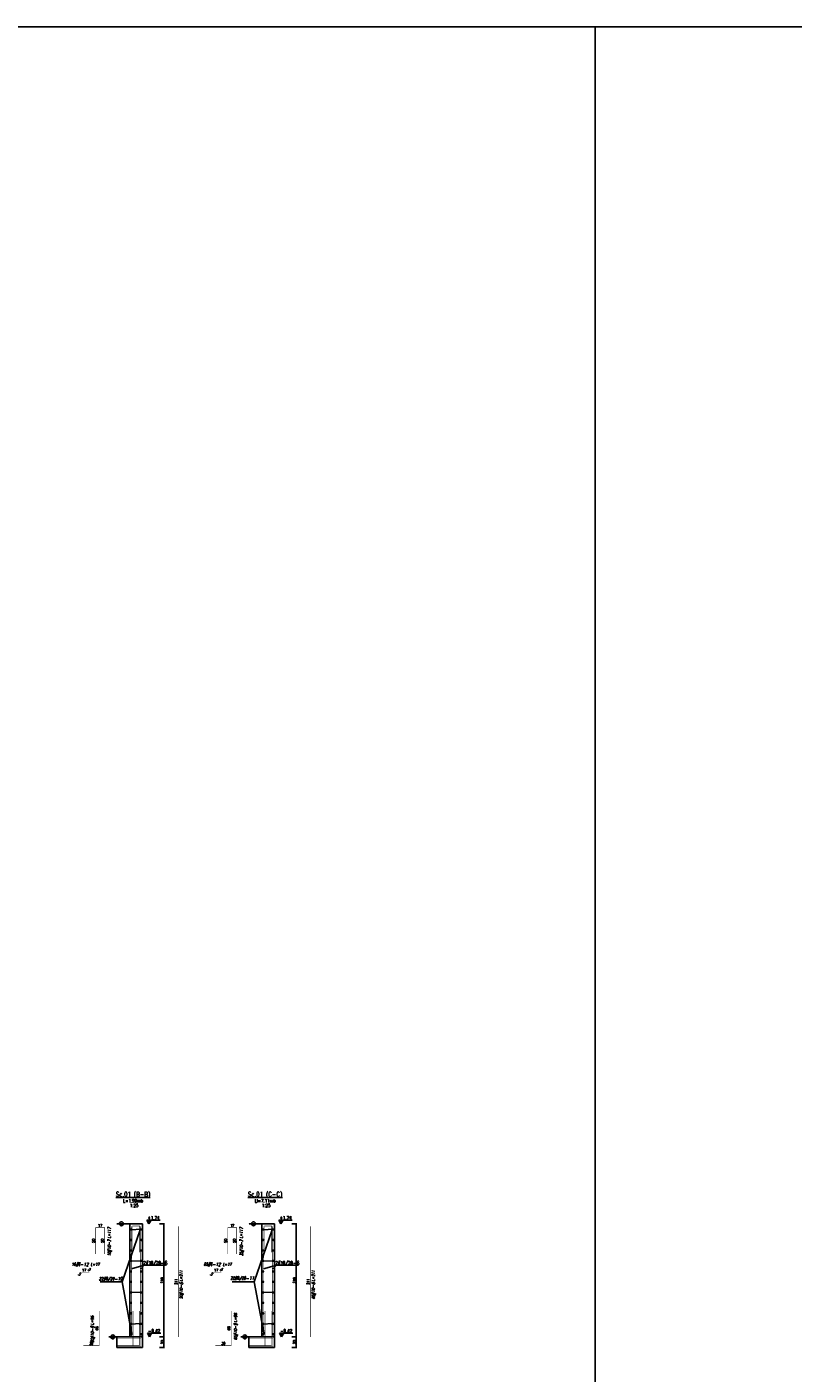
# Model space of a CAD drawing. Header units: millimetres. Extents: x 136919 to 160325, y -19528 to -8134.
# Tile 18 of 22: x 155920 to 157382, y -10703 to -8134. Entities that reach past the tile are written whole.
import ezdxf
from ezdxf.enums import TextEntityAlignment as Align

# ---------------------------------------------------------------- set-up
doc = ezdxf.new("R2010")
doc.units = ezdxf.units.MM
doc.header["$LTSCALE"] = 0.1
doc.linetypes.add('HIDDEN', pattern=[9.525, 6.35, -3.175])
for name, color, linetype in [('tkd_eska', 7, 'Continuous'), ('tkd_koty', 1, 'Continuous'), ('tkd_obrys', 3, 'Continuous'), ('tkd_opis_sztuki', 7, 'Continuous'), ('tkd_opisy_zbr', 7, 'Continuous'), ('tkd_opisy_zbr_wykaz', 7, 'Continuous'), ('tkd_pomoce', 7, 'Continuous'), ('tkd_przerwy_robocze', 60, 'Continuous'), ('tkd_przerywane', 8, 'HIDDEN'), ('tkd_wym', 1, 'Continuous'), ('tkd_zbr', 3, 'Continuous'), ('tkd_zbrojenie', 6, 'Continuous'), ('tkd_żelbet0', 4, 'Continuous')]:
    doc.layers.add(name, color=color, linetype=linetype)
doc.styles.add('TKD_1TXT', font='simplex.shx', dxfattribs={"width": 0.75, "height": 0.25})
doc.styles.add('TKD_2TXT', font='romand.shx', dxfattribs={"width": 0.75, "height": 0.25})
doc.styles.add('tkd_txt0', font='simplex.shx', dxfattribs={"width": 0.75})
doc.styles.add('tkd_zbr1', font='simplex.shx', dxfattribs={"width": 0.75})
doc.styles.add('TXT25', font='simplex.shx', dxfattribs={"width": 0.8})
doc.dimstyles.new('tkd_1-25cm[cm]', dxfattribs={"dimtxt": 5, "dimasz": 1.25, "dimexe": 0, "dimexo": 5, "dimgap": 0.75, "dimtad": 1, "dimdec": 0, "dimdsep": 46, "dimtxsty": 'tkd_txt0', "dimblk": 'tkd_dim_arrow', "dimcen": 0.09, "dimclrd": 1, "dimclrt": 7, "dimadec": 0, "dimazin": 0, "dimtfac": 1, "dimtdec": 0, "dimtix": 1, "dimtmove": 1, "dimatfit": 3, "dimfxl": 12, "dimfxlon": 1, "dimtvp": 0.02, "dimtolj": 1, "dimtzin": 0, "dimarcsym": 0})
doc.dimstyles.new('tkd_segmenty 1_25cm', dxfattribs={"dimtxt": 5, "dimasz": 40, "dimexe": 0, "dimexo": 0, "dimgap": 1.75, "dimtad": 1, "dimdec": 0, "dimtxsty": 'tkd_zbr1', "dimblk": 'NONE', "dimcen": 2.5, "dimse1": 1, "dimse2": 1, "dimsd1": 1, "dimsd2": 1, "dimclrt": 7, "dimadec": 0, "dimazin": 0, "dimtfac": 1, "dimtdec": 1, "dimtix": 1, "dimtmove": 2, "dimatfit": 3, "dimfxl": 1, "dimtvp": 0.02, "dimarcsym": 0})

# ---------------------------------------------------------------- blocks, each defined once
blk = doc.blocks.new('tkd_dim_arrow')
for p, q in [((-1, 0), (1, 0)), ((0, -1), (0, 1))]:
    blk.add_line(p, q)
at = {"const_width": 0.2}
blk.add_lwpolyline([(-0.9, -0.9), (0.9, 0.9)], dxfattribs=at)
blk = doc.blocks.new('*D2679')
at = {"layer": 'DEFPOINTS', "color": 0, "transparency": 16777216}
for p in [(156167.9, -10418), (156167.9, -10634), (156181.2, -10634)]:
    blk.add_point(p, dxfattribs=at)
at = {"layer": 'tkd_wym', "color": 0, "lineweight": -2, "transparency": 16777216}
for p, q in [((156172.9, -10418), (156181.2, -10418)), ((156172.9, -10634), (156181.2, -10634))]:
    blk.add_line(p, q, dxfattribs=at)
at = {"layer": 'tkd_wym', "color": 1, "lineweight": -2, "transparency": 16777216}
blk.add_line((156181.2, -10419.2), (156181.2, -10632.7), dxfattribs=at)
at = {"layer": 'tkd_wym', "color": 1, "lineweight": -2, "transparency": 16777216, "xscale": 1.25, "yscale": 1.25, "zscale": 1.25}
for p, rotation in [((156181.2, -10418), 90), ((156181.2, -10634), 270)]:
    blk.add_blockref('tkd_dim_arrow', p, dxfattribs=dict(at, rotation=rotation))
at = {"layer": 'tkd_wym', "color": 7, "transparency": 16777216, "insert": (156178, -10526), "char_height": 5, "attachment_point": 5, "rotation": 90, "style": 'tkd_txt0'}
blk.add_mtext('\\A1;216', dxfattribs=at)
blk = doc.blocks.new('*D2680')
at = {"layer": 'DEFPOINTS', "color": 0, "transparency": 16777216}
for p in [(156167.9, -10634), (156167.9, -10654), (156181.2, -10654)]:
    blk.add_point(p, dxfattribs=at)
at = {"layer": 'tkd_wym', "color": 0, "lineweight": -2, "transparency": 16777216}
for p, q in [((156172.9, -10634), (156181.2, -10634)), ((156172.9, -10654), (156181.2, -10654))]:
    blk.add_line(p, q, dxfattribs=at)
at = {"layer": 'tkd_wym', "color": 1, "lineweight": -2, "transparency": 16777216}
blk.add_line((156181.2, -10635.2), (156181.2, -10652.7), dxfattribs=at)
at = {"layer": 'tkd_wym', "color": 1, "lineweight": -2, "transparency": 16777216, "xscale": 1.25, "yscale": 1.25, "zscale": 1.25}
for p, rotation in [((156181.2, -10634), 90), ((156181.2, -10654), 270)]:
    blk.add_blockref('tkd_dim_arrow', p, dxfattribs=dict(at, rotation=rotation))
at = {"layer": 'tkd_wym', "color": 7, "transparency": 16777216, "insert": (156178, -10644), "char_height": 5, "attachment_point": 5, "rotation": 90, "style": 'tkd_txt0'}
blk.add_mtext('\\A1;20', dxfattribs=at)
blk = doc.blocks.new('tkd_kota1')
blk.add_hatch(color=256).paths.add_polyline_path([(0, 0), (0.16, 0.28), (-0.16, 0.28)])
for p, q in [((0.85, 0.28), (-0.16, 0.28)), ((0, 0), (-0.16, 0.28)), ((0.16, 0.28), (0, 0))]:
    blk.add_line(p, q)
at = {"color": 7, "style": 'TXT25', "width": 0.8}
blk.add_attdef('%%P10.00', text='', height=0.25, dxfattribs=at).set_placement((0.35, 0.46), align=Align.MIDDLE_CENTER)
blk = doc.blocks.new('*D2681')
at = {"layer": 'DEFPOINTS', "color": 0, "transparency": 16777216}
for p in [(156208.6, -10423), (156208.6, -10634), (156208.6, -10634)]:
    blk.add_point(p, dxfattribs=at)
at = {"layer": 'tkd_opisy_zbr', "color": 7, "transparency": 16777216, "insert": (156204.4, -10528.5), "char_height": 5, "attachment_point": 5, "rotation": 90, "style": 'tkd_zbr1'}
blk.add_mtext('211', dxfattribs=at)
blk = doc.blocks.new('_None')
blk = doc.blocks.new('tkd_zbr_wykaz')
at = {"style": 'TKD_1TXT', "oblique": 12, "width": 0.75}
blk.add_attdef('OPIS', text='', height=0.22, dxfattribs=at).set_placement((-0.49, 0.02), align=Align.RIGHT)
at = {"style": 'TKD_1TXT', "oblique": 12, "width": 0.75, "flags": 1}
for tag in ['KOMENTARZ', 'SREDNICA', 'STAL', 'SZT', 'TYP', 'G', 'H', 'A', 'C', 'D', 'B', 'K', 'E', 'F', 'I']:
    blk.add_attdef(tag, text='', height=0.22, dxfattribs=at).set_placement((0.47, 0.02), align=Align.RIGHT)
at = {"color": 3, "style": 'TKD_2TXT', "oblique": 12, "width": 0.75}
blk.add_attdef('NR', (-0.5, -0.01), '', height=0.26, dxfattribs=at)
at = {"style": 'TKD_1TXT', "oblique": 12, "width": 0.75}
blk.add_attdef('UWAGI', (0.03, 0.02), '', height=0.22, dxfattribs=at)
blk = doc.blocks.new('tkd_opis_zbr1')
at = {"style": 'TKD_1TXT', "width": 0.75}
blk.add_attdef('2#12', text='', height=0.25, dxfattribs=at).set_placement((-0.01, 0.05), align=Align.RIGHT)
at = {"color": 2, "style": 'TKD_2TXT', "width": 0.75}
blk.add_attdef('-012', (-0.02, 0.02), '', height=0.3, dxfattribs=at)
at = {"style": 'TKD_1TXT', "width": 0.75}
blk.add_attdef('UWAGI', text='', height=0.25, dxfattribs=at).set_placement((0.06, -0.3), align=Align.CENTER)
blk = doc.blocks.new('*D2682')
at = {"layer": 'DEFPOINTS', "color": 0, "transparency": 16777216}
for p in [(156050.9, -10425.6), (156050.9, -10425.6), (156050.9, -10475.6)]:
    blk.add_point(p, dxfattribs=at)
at = {"layer": 'tkd_opisy_zbr', "color": 7, "transparency": 16777216, "insert": (156046.7, -10450.6), "char_height": 5, "attachment_point": 5, "rotation": 90, "style": 'tkd_zbr1'}
blk.add_mtext('50', dxfattribs=at)
blk = doc.blocks.new('*D2683')
at = {"layer": 'DEFPOINTS', "color": 0, "transparency": 16777216}
for p in [(156050.9, -10425.6), (156067.9, -10425.6), (156067.9, -10425.6)]:
    blk.add_point(p, dxfattribs=at)
at = {"layer": 'tkd_opisy_zbr', "color": 7, "transparency": 16777216, "insert": (156059.4, -10421.3), "char_height": 5, "attachment_point": 5, "style": 'tkd_zbr1'}
blk.add_mtext('17', dxfattribs=at)
blk = doc.blocks.new('*D2684')
at = {"layer": 'DEFPOINTS', "color": 0, "transparency": 16777216}
for p in [(156067.9, -10425.6), (156067.9, -10475.6), (156067.9, -10475.6)]:
    blk.add_point(p, dxfattribs=at)
at = {"layer": 'tkd_opisy_zbr', "color": 7, "transparency": 16777216, "insert": (156063.7, -10450.6), "char_height": 5, "attachment_point": 5, "rotation": 90, "style": 'tkd_zbr1'}
blk.add_mtext('50', dxfattribs=at)
blk = doc.blocks.new('*D2687')
at = {"layer": 'DEFPOINTS', "color": 0, "transparency": 16777216}
for p in [(156021.2, -10510.2), (156021.2, -10510.2), (156024.7, -10513.7)]:
    blk.add_point(p, dxfattribs=at)
at = {"layer": 'tkd_opisy_zbr', "color": 7, "transparency": 16777216, "insert": (156020.3, -10514.4), "char_height": 5, "attachment_point": 5, "rotation": 315, "style": 'tkd_zbr1'}
blk.add_mtext('5', dxfattribs=at)
blk = doc.blocks.new('*D2688')
at = {"layer": 'DEFPOINTS', "color": 0, "transparency": 16777216}
for p in [(156021.2, -10510.2), (156038.2, -10510.2), (156038.2, -10510.2)]:
    blk.add_point(p, dxfattribs=at)
at = {"layer": 'tkd_opisy_zbr', "color": 7, "transparency": 16777216, "insert": (156028.7, -10506.6), "char_height": 5, "attachment_point": 5, "style": 'tkd_zbr1'}
blk.add_mtext('17', dxfattribs=at)
blk = doc.blocks.new('*D2689')
at = {"layer": 'DEFPOINTS', "color": 0, "transparency": 16777216}
for p in [(156034.6, -10506.7), (156034.6, -10506.7), (156038.2, -10510.2)]:
    blk.add_point(p, dxfattribs=at)
at = {"layer": 'tkd_opisy_zbr', "color": 7, "transparency": 16777216, "insert": (156039.4, -10505.4), "char_height": 5, "attachment_point": 5, "rotation": 315, "style": 'tkd_zbr1'}
blk.add_mtext('5', dxfattribs=at)
blk = doc.blocks.new('tkd_przerwa_robocza')
blk.add_hatch(color=256).paths.add_polyline_path([(0.15, 0), (-0.15, 0, 1)])
blk.add_line((-0.3, 0), (0.3, 0))
blk.add_circle((0, 0), 0.15)
blk = doc.blocks.new('*D2691')
at = {"layer": 'DEFPOINTS', "color": 0, "transparency": 16777216}
for p in [(156027.4, -10650.6), (156057.4, -10650.6), (156057.4, -10650.6)]:
    blk.add_point(p, dxfattribs=at)
at = {"layer": 'tkd_opisy_zbr', "color": 7, "transparency": 16777216, "insert": (156042.4, -10646.4), "char_height": 5, "attachment_point": 5, "style": 'tkd_zbr1'}
blk.add_mtext('30', dxfattribs=at)
blk = doc.blocks.new('*D2692')
at = {"layer": 'DEFPOINTS', "color": 0, "transparency": 16777216}
for p in [(156057.4, -10584.6), (156057.4, -10584.6), (156057.4, -10650.6)]:
    blk.add_point(p, dxfattribs=at)
at = {"layer": 'tkd_opisy_zbr', "color": 7, "transparency": 16777216, "insert": (156053.2, -10617.6), "char_height": 5, "attachment_point": 5, "rotation": 90, "style": 'tkd_zbr1'}
blk.add_mtext('66', dxfattribs=at)
blk = doc.blocks.new('tkd_opis_sztuki_035')
at = {"color": 2, "style": 'TKD_2TXT', "width": 0.75}
blk.add_attdef('NAZWA', text='', height=0.35, dxfattribs=at).set_placement((0.03, 0.46), align=Align.CENTER)
at = {"color": 7, "style": 'TKD_1TXT', "width": 0.75}
for tag, p in [('UWAGA1', (0.03, 0.02)), ('UWAGA2', (0.03, -0.33)), ('UWAGA3', (0.03, -0.68))]:
    blk.add_attdef(tag, text='', height=0.25, dxfattribs=at).set_placement(p, align=Align.CENTER)
blk.add_attdef('SZTUK', (0.85, 0.52), '', height=0.25, dxfattribs=at)
blk = doc.blocks.new('*D2700')
at = {"layer": 'DEFPOINTS', "color": 0, "transparency": 16777216}
for p in [(156420.1, -10418), (156420.1, -10634), (156433.4, -10634)]:
    blk.add_point(p, dxfattribs=at)
at = {"layer": 'tkd_wym', "color": 0, "lineweight": -2, "transparency": 16777216}
for p, q in [((156425.1, -10418), (156433.4, -10418)), ((156425.1, -10634), (156433.4, -10634))]:
    blk.add_line(p, q, dxfattribs=at)
at = {"layer": 'tkd_wym', "color": 1, "lineweight": -2, "transparency": 16777216}
blk.add_line((156433.4, -10419.2), (156433.4, -10632.7), dxfattribs=at)
at = {"layer": 'tkd_wym', "color": 1, "lineweight": -2, "transparency": 16777216, "xscale": 1.25, "yscale": 1.25, "zscale": 1.25}
for p, rotation in [((156433.4, -10418), 90), ((156433.4, -10634), 270)]:
    blk.add_blockref('tkd_dim_arrow', p, dxfattribs=dict(at, rotation=rotation))
at = {"layer": 'tkd_wym', "color": 7, "transparency": 16777216, "insert": (156430.1, -10526), "char_height": 5, "attachment_point": 5, "rotation": 90, "style": 'tkd_txt0'}
blk.add_mtext('\\A1;216', dxfattribs=at)
blk = doc.blocks.new('*D2701')
at = {"layer": 'DEFPOINTS', "color": 0, "transparency": 16777216}
for p in [(156420.1, -10634), (156420.1, -10654), (156433.4, -10654)]:
    blk.add_point(p, dxfattribs=at)
at = {"layer": 'tkd_wym', "color": 0, "lineweight": -2, "transparency": 16777216}
for p, q in [((156425.1, -10634), (156433.4, -10634)), ((156425.1, -10654), (156433.4, -10654))]:
    blk.add_line(p, q, dxfattribs=at)
at = {"layer": 'tkd_wym', "color": 1, "lineweight": -2, "transparency": 16777216}
blk.add_line((156433.4, -10635.2), (156433.4, -10652.7), dxfattribs=at)
at = {"layer": 'tkd_wym', "color": 1, "lineweight": -2, "transparency": 16777216, "xscale": 1.25, "yscale": 1.25, "zscale": 1.25}
for p, rotation in [((156433.4, -10634), 90), ((156433.4, -10654), 270)]:
    blk.add_blockref('tkd_dim_arrow', p, dxfattribs=dict(at, rotation=rotation))
at = {"layer": 'tkd_wym', "color": 7, "transparency": 16777216, "insert": (156430.1, -10644), "char_height": 5, "attachment_point": 5, "rotation": 90, "style": 'tkd_txt0'}
blk.add_mtext('\\A1;20', dxfattribs=at)
blk = doc.blocks.new('*D2697')
at = {"layer": 'DEFPOINTS', "color": 0, "transparency": 16777216}
for p in [(156460.8, -10423), (156460.8, -10634), (156460.8, -10634)]:
    blk.add_point(p, dxfattribs=at)
at = {"layer": 'tkd_opisy_zbr', "color": 7, "transparency": 16777216, "insert": (156456.5, -10528.5), "char_height": 5, "attachment_point": 5, "rotation": 90, "style": 'tkd_zbr1'}
blk.add_mtext('211', dxfattribs=at)
blk = doc.blocks.new('tkd_rebar')
h = blk.add_hatch(color=256)
h.paths.add_polyline_path([(0.4, 0.4, 0.414214), (-0.4, 0.4), (0, 0)])
h.paths.add_polyline_path([(0.4, 0.4), (0, 0), (0.4, -0.4, 0.198912), (0.5, 0, 0.198912)])
h.paths.add_polyline_path([(0, 0), (-0.4, 0.4, 0.198912), (-0.5, 0, 0.198912), (-0.4, -0.4)])
h.paths.add_polyline_path([(0, 0), (-0.4, -0.4, 0.414214), (0.4, -0.4)])
blk.add_circle((0, 0), 0.5)
for p in [(-0.5, 0), (-0.4, 0.4), (0, 0.5), (0.4, 0.4), (0.5, 0), (-0.4, -0.4), (0, -0.5), (0.4, -0.4)]:
    blk.add_point(p)
blk = doc.blocks.new('*D2698')
at = {"layer": 'DEFPOINTS', "color": 0, "transparency": 16777216}
for p in [(156303.1, -10425.6), (156303.1, -10425.6), (156303.1, -10475.6)]:
    blk.add_point(p, dxfattribs=at)
at = {"layer": 'tkd_opisy_zbr', "color": 7, "transparency": 16777216, "insert": (156298.8, -10450.6), "char_height": 5, "attachment_point": 5, "rotation": 90, "style": 'tkd_zbr1'}
blk.add_mtext('50', dxfattribs=at)
blk = doc.blocks.new('*D2699')
at = {"layer": 'DEFPOINTS', "color": 0, "transparency": 16777216}
for p in [(156303.1, -10425.6), (156320.1, -10425.6), (156320.1, -10425.6)]:
    blk.add_point(p, dxfattribs=at)
at = {"layer": 'tkd_opisy_zbr', "color": 7, "transparency": 16777216, "insert": (156311.6, -10421.3), "char_height": 5, "attachment_point": 5, "style": 'tkd_zbr1'}
blk.add_mtext('17', dxfattribs=at)
blk = doc.blocks.new('*D2696')
at = {"layer": 'DEFPOINTS', "color": 0, "transparency": 16777216}
for p in [(156320.1, -10425.6), (156320.1, -10475.6), (156320.1, -10475.6)]:
    blk.add_point(p, dxfattribs=at)
at = {"layer": 'tkd_opisy_zbr', "color": 7, "transparency": 16777216, "insert": (156315.8, -10450.6), "char_height": 5, "attachment_point": 5, "rotation": 90, "style": 'tkd_zbr1'}
blk.add_mtext('50', dxfattribs=at)
blk = doc.blocks.new('*D2702')
at = {"layer": 'DEFPOINTS', "color": 0, "transparency": 16777216}
for p in [(156273.3, -10510.2), (156273.3, -10510.2), (156276.9, -10513.7)]:
    blk.add_point(p, dxfattribs=at)
at = {"layer": 'tkd_opisy_zbr', "color": 7, "transparency": 16777216, "insert": (156272.4, -10514.4), "char_height": 5, "attachment_point": 5, "rotation": 315, "style": 'tkd_zbr1'}
blk.add_mtext('5', dxfattribs=at)
blk = doc.blocks.new('*D2703')
at = {"layer": 'DEFPOINTS', "color": 0, "transparency": 16777216}
for p in [(156273.3, -10510.2), (156290.3, -10510.2), (156290.3, -10510.2)]:
    blk.add_point(p, dxfattribs=at)
at = {"layer": 'tkd_opisy_zbr', "color": 7, "transparency": 16777216, "insert": (156280.9, -10506.6), "char_height": 5, "attachment_point": 5, "style": 'tkd_zbr1'}
blk.add_mtext('17', dxfattribs=at)
blk = doc.blocks.new('*D2704')
at = {"layer": 'DEFPOINTS', "color": 0, "transparency": 16777216}
for p in [(156286.8, -10506.7), (156286.8, -10506.7), (156290.3, -10510.2)]:
    blk.add_point(p, dxfattribs=at)
at = {"layer": 'tkd_opisy_zbr', "color": 7, "transparency": 16777216, "insert": (156291.6, -10505.4), "char_height": 5, "attachment_point": 5, "rotation": 315, "style": 'tkd_zbr1'}
blk.add_mtext('5', dxfattribs=at)
blk = doc.blocks.new('*D2694')
at = {"layer": 'DEFPOINTS', "color": 0, "transparency": 16777216}
for p in [(156279.6, -10650.6), (156309.6, -10650.6), (156309.6, -10650.6)]:
    blk.add_point(p, dxfattribs=at)
at = {"layer": 'tkd_opisy_zbr', "color": 7, "transparency": 16777216, "insert": (156294.6, -10646.4), "char_height": 5, "attachment_point": 5, "style": 'tkd_zbr1'}
blk.add_mtext('30', dxfattribs=at)
blk = doc.blocks.new('*D2695')
at = {"layer": 'DEFPOINTS', "color": 0, "transparency": 16777216}
for p in [(156309.6, -10584.6), (156309.6, -10584.6), (156309.6, -10650.6)]:
    blk.add_point(p, dxfattribs=at)
at = {"layer": 'tkd_opisy_zbr', "color": 7, "transparency": 16777216, "insert": (156305.3, -10617.6), "char_height": 5, "attachment_point": 5, "rotation": 90, "style": 'tkd_zbr1'}
blk.add_mtext('66', dxfattribs=at)

msp = doc.modelspace()

# ---------------------------------------------------------------- linework, layer by layer
at = {"layer": 'tkd_eska', "color": 5}
for points in [[(156119.13, -10428.62), (156117.92, -10428.45, 1.1567864), (156117.92, -10429.45), (156137.88, -10428.45, -1.0570976), (156137.88, -10429.45), (156136.68, -10429.27)], [(156371.28, -10428.62), (156370.08, -10428.45, 1.1567864), (156370.08, -10429.45), (156390.04, -10428.45, -1.0570976), (156390.04, -10429.45), (156388.83, -10429.27)], [(156119.39, -10488.75), (156118.18, -10488.57, 1.1567864), (156118.18, -10489.57), (156137.76, -10488.57, -1.0570976), (156137.76, -10489.57), (156136.55, -10489.4)], [(156371.55, -10488.75), (156370.34, -10488.57, 1.1567864), (156370.34, -10489.57), (156389.92, -10488.57, -1.0570976), (156389.92, -10489.57), (156388.71, -10489.4)], [(156119.06, -10548.66), (156117.86, -10548.49, 1.1567864), (156117.86, -10549.49), (156137.87, -10548.49, -1.0570976), (156137.87, -10549.49), (156136.66, -10549.31)], [(156371.22, -10548.66), (156370.02, -10548.49, 1.1567864), (156370.02, -10549.49), (156390.03, -10548.49, -1.0570976), (156390.03, -10549.49), (156388.82, -10549.31)], [(156119.19, -10608.7), (156117.98, -10608.52, 1.1567864), (156117.98, -10609.52), (156135.99, -10608.52, -1.0570976), (156135.99, -10609.52), (156134.78, -10609.34)], [(156371.35, -10608.7), (156370.14, -10608.52, 1.1567864), (156370.14, -10609.52), (156388.15, -10608.52, -1.0570976), (156388.15, -10609.52), (156386.94, -10609.34)]]:
    msp.add_lwpolyline(points, format="xyb", dxfattribs=at)
at = {"layer": 'tkd_obrys'}
for p, q in [((156090.99, -10633.98), (156139.99, -10633.98)), ((156139.99, -10653.98), (156139.99, -10633.98)), ((156343.15, -10633.98), (156392.15, -10633.98)), ((156392.15, -10653.98), (156392.15, -10633.98)), ((156139.99, -10653.98), (156090.99, -10653.98)), ((156392.15, -10653.98), (156343.15, -10653.98))]:
    msp.add_line(p, q, dxfattribs=at)
at = {"layer": 'tkd_opisy_zbr'}
for p, q in [((156118.99, -10503.74), (156143.62, -10497.12)), ((156136.99, -10503.74), (156143.62, -10497.12)), ((156143.62, -10497.12), (156184.44, -10497.12)), ((156371.15, -10503.74), (156395.78, -10497.12)), ((156389.15, -10503.74), (156395.78, -10497.12)), ((156395.78, -10497.12), (156436.6, -10497.12))]:
    msp.add_line(p, q, dxfattribs=at)
at = {"layer": 'tkd_pomoce'}
for p, q in [((156101.39, -10529.03), (156135.85, -10429.37)), ((156353.55, -10529.03), (156388, -10429.37)), ((156101.39, -10529.03), (156059.34, -10529.03)), ((156101.39, -10529.03), (156059.34, -10529.03)), ((156101.39, -10529.03), (156120.12, -10629.37)), ((156353.55, -10529.03), (156311.5, -10529.03)), ((156353.55, -10529.03), (156311.5, -10529.03)), ((156353.55, -10529.03), (156372.28, -10629.37))]:
    msp.add_line(p, q, dxfattribs=at)
at = {"layer": 'tkd_przerywane'}
for p, q in [((156115.99, -10417.98), (156090.99, -10417.98)), ((156368.15, -10417.98), (156343.15, -10417.98)), ((156090.99, -10653.98), (156090.99, -10633.98)), ((156343.15, -10653.98), (156343.15, -10633.98))]:
    msp.add_line(p, q, dxfattribs=at)
at = {"layer": 'tkd_przerywane', "const_width": 0.6}
for points in [[(156090.99, -10636.39), (156136.99, -10636.39), (156136.99, -10651.85), (156090.99, -10651.85)], [(156343.15, -10636.39), (156389.15, -10636.39), (156389.15, -10651.85), (156343.15, -10651.85)]]:
    msp.add_lwpolyline(points, dxfattribs=at)
at = {"layer": 'tkd_wym'}
for points in [[(154456.82, -8133.97), (157004.27, -8133.97), (157004.27, -12886.41), (154456.82, -12886.41)], [(157004.27, -8133.97), (160325.24, -8133.97), (160325.24, -12907.03), (157004.27, -12907.03)]]:
    msp.add_lwpolyline(points, close=True, dxfattribs=at)
at = {"layer": 'tkd_zbr', "const_width": 0.6}
for points in [[(156024.72, -10513.74), (156021.18, -10510.2), (156038.18, -10510.2), (156034.64, -10506.67)], [(156276.88, -10513.74), (156273.34, -10510.2), (156290.34, -10510.2), (156286.8, -10506.67)]]:
    msp.add_lwpolyline(points, dxfattribs=at)
at = {"layer": 'tkd_zbrojenie', "color": 2, "const_width": 1}
for points in [[(156050.92, -10475.57), (156050.92, -10425.57), (156067.92, -10425.57), (156067.92, -10475.57)], [(156121.09, -10472.33), (156121.09, -10422.33), (156134.76, -10422.33), (156134.76, -10472.33)], [(156303.08, -10475.57), (156303.08, -10425.57), (156320.08, -10425.57), (156320.08, -10475.57)], [(156373.25, -10472.33), (156373.25, -10422.33), (156386.92, -10422.33), (156386.92, -10472.33)]]:
    msp.add_lwpolyline(points, dxfattribs=at)
at = {"layer": 'tkd_zbrojenie', "const_width": 1}
for points in [[(156119.63, -10633.98), (156119.63, -10422.98)], [(156136.08, -10633.98), (156136.08, -10422.98)], [(156208.63, -10422.98), (156208.63, -10633.98)], [(156371.79, -10633.98), (156371.79, -10422.98)], [(156388.24, -10633.98), (156388.24, -10422.98)], [(156460.78, -10422.98), (156460.78, -10633.98)]]:
    msp.add_lwpolyline(points, dxfattribs=at)
at = {"layer": 'tkd_zbrojenie', "color": 1, "const_width": 1}
for points in [[(156027.42, -10650.62), (156057.42, -10650.62), (156057.42, -10584.62)], [(156091.95, -10650.62), (156121.95, -10650.62), (156121.95, -10584.62)], [(156104.25, -10650.62), (156134.25, -10650.62), (156134.25, -10584.62)], [(156279.58, -10650.62), (156309.58, -10650.62), (156309.58, -10584.62)], [(156344.11, -10650.62), (156374.11, -10650.62), (156374.11, -10584.62)], [(156356.41, -10650.62), (156386.41, -10650.62), (156386.41, -10584.62)]]:
    msp.add_lwpolyline(points, dxfattribs=at)
at = {"layer": 'tkd_żelbet0'}
for p, q in [((156115.99, -10417.98), (156115.99, -10633.98)), ((156139.99, -10417.98), (156115.99, -10417.98)), ((156139.99, -10417.98), (156139.99, -10633.98)), ((156368.15, -10417.98), (156368.15, -10633.98)), ((156392.15, -10417.98), (156368.15, -10417.98)), ((156392.15, -10417.98), (156392.15, -10633.98))]:
    msp.add_line(p, q, dxfattribs=at)

# ---------------------------------------------------------------- block references
at = {"layer": 'tkd_koty', "xscale": 25, "yscale": 25, "zscale": 25}
for p, values in [((156152.49, -10417.98), {'%%P10.00': '+1.74'}), ((156404.65, -10417.98), {'%%P10.00': '+1.74'}), ((156153.71, -10633.98), {'%%P10.00': '-0.42'}), ((156405.87, -10633.98), {'%%P10.00': '-0.42'})]:
    msp.add_blockref('tkd_kota1', p, dxfattribs=at).add_auto_attribs(values)
at = {"layer": 'tkd_opis_sztuki'}
ref = msp.add_blockref('tkd_opis_sztuki_035', (156121.43, -10377.66), dxfattribs=dict(at, xscale=25, yscale=25, zscale=25))
ref.add_attrib('NAZWA', '%%uSc.01 (B-B)', dxfattribs={"layer": '0', "color": 2, "height": 8.75, "style": 'TKD_2TXT', "width": 0.75}).set_placement((156122.26, -10366.08), align=Align.CENTER)
ref.add_attrib('UWAGA1', 'L=1.99mb', dxfattribs={"layer": '0', "color": 7, "height": 6.25, "style": 'TKD_1TXT', "width": 0.75}).set_placement((156122.26, -10377.16), align=Align.CENTER)
ref.add_attrib('UWAGA2', ' 1:25', dxfattribs={"layer": '0', "color": 7, "height": 6.25, "style": 'TKD_1TXT', "width": 0.75}).set_placement((156122.26, -10386.02), align=Align.CENTER)
ref = msp.add_blockref('tkd_opis_sztuki_035', (156373.59, -10377.66), dxfattribs=dict(at, xscale=25, yscale=25, zscale=25))
ref.add_attrib('NAZWA', '%%uSc.01 (C-C)', dxfattribs={"layer": '0', "color": 2, "height": 8.75, "style": 'TKD_2TXT', "width": 0.75}).set_placement((156374.42, -10366.08), align=Align.CENTER)
ref.add_attrib('UWAGA1', 'Ll=7.11mb', dxfattribs={"layer": '0', "color": 7, "height": 6.25, "style": 'TKD_1TXT', "width": 0.75}).set_placement((156374.42, -10377.16), align=Align.CENTER)
ref.add_attrib('UWAGA2', ' 1:25', dxfattribs={"layer": '0', "color": 7, "height": 6.25, "style": 'TKD_1TXT', "width": 0.75}).set_placement((156374.42, -10386.02), align=Align.CENTER)
at = {"layer": 'tkd_opisy_zbr', "xscale": 25, "yscale": 25, "zscale": 25, "rotation": 90}
for p, values in [((156080.08, -10446.59), {'OPIS': '10#10', 'NR': '-7', 'UWAGI': 'L=117'}), ((156332.24, -10446.59), {'OPIS': '35#10', 'NR': '-7', 'UWAGI': 'L=117'}), ((156047.73, -10611.63), {'OPIS': '20#10', 'NR': '-9', 'UWAGI': 'L=96'}), ((156321.15, -10606.57), {'OPIS': '65#10', 'NR': '-9', 'UWAGI': 'L=96'})]:
    msp.add_blockref('tkd_zbr_wykaz', p, dxfattribs=at).add_auto_attribs(values)
at = {"layer": 'tkd_opisy_zbr', "xscale": 25, "yscale": 25, "zscale": 25}
for p in [(156175.52, -10497.12), (156427.68, -10497.12)]:
    msp.add_blockref('tkd_opis_zbr1', p, dxfattribs=at).add_auto_attribs({'2#12': '2#10/20', '-012': '-6'})
at = {"layer": 'tkd_opisy_zbr_wykaz', "xscale": 25, "yscale": 25, "zscale": 25}
for p, values in [((156033.78, -10498.55), {'OPIS': '16#6', 'NR': '-12', 'UWAGI': '  L=17'}), ((156285.94, -10498.55), {'OPIS': '65#6', 'NR': '-12', 'UWAGI': '  L=17'}), ((156098.76, -10526.08), {'OPIS': '22#8/20', 'NR': '-10'}), ((156349.78, -10524.84), {'OPIS': '22#8/20', 'NR': '-11'})]:
    msp.add_blockref('tkd_zbr_wykaz', p, dxfattribs=at).add_auto_attribs(values)
at = {"layer": 'tkd_opisy_zbr_wykaz', "xscale": 25, "yscale": 25, "zscale": 25, "rotation": 90}
for p, values in [((156217.38, -10528.48), {'OPIS': '20#10', 'NR': '-6', 'UWAGI': 'L=211'}), ((156469.53, -10528.48), {'OPIS': '65#10', 'NR': '-6', 'UWAGI': 'L=211'})]:
    msp.add_blockref('tkd_zbr_wykaz', p, dxfattribs=at).add_auto_attribs(values)
at = {"layer": 'tkd_przerwy_robocze', "xscale": 25, "yscale": 25, "zscale": 25}
for p in [(156099.95, -10417.98), (156352.11, -10417.98), (156083.49, -10633.98), (156335.65, -10633.98)]:
    msp.add_blockref('tkd_przerwa_robocza', p, dxfattribs=at)
at = {"layer": 'tkd_zbrojenie', "xscale": 0.8, "yscale": 0.8, "zscale": 0.8}
for p in [(156118.19, -10428.98), (156137.84, -10428.98), (156370.35, -10428.98), (156390, -10428.98), (156118.19, -10448.98), (156137.84, -10448.98), (156370.35, -10448.98), (156390, -10448.98), (156118.19, -10468.98), (156137.84, -10468.98), (156370.35, -10468.98), (156390, -10468.98), (156118.19, -10488.98), (156137.84, -10488.98), (156370.35, -10488.98), (156390, -10488.98), (156118.19, -10508.98), (156118.19, -10528.98), (156137.84, -10508.98), (156137.84, -10528.98), (156370.35, -10508.98), (156370.35, -10528.98), (156390, -10508.98), (156390, -10528.98), (156118.19, -10548.98), (156137.84, -10548.98), (156370.35, -10548.98), (156390, -10548.98), (156118.19, -10568.98), (156137.84, -10568.98), (156370.35, -10568.98), (156390, -10568.98), (156118.19, -10588.98), (156118.19, -10608.98), (156137.84, -10588.98), (156137.84, -10608.98), (156370.35, -10588.98), (156370.35, -10608.98), (156390, -10588.98), (156390, -10608.98), (156118.19, -10628.98), (156137.84, -10628.98), (156370.35, -10628.98), (156390, -10628.98)]:
    msp.add_blockref('tkd_rebar', p, dxfattribs=at)

# ---------------------------------------------------------------- dimensions: what is measured, and where the dimension line sits
at = {"layer": 'tkd_opisy_zbr'}
for p1, p2, picture, middle in [((156050.92, -10475.57), (156050.92, -10425.57), '*D2682', (156046.67, -10450.57)), ((156050.92, -10425.57), (156067.92, -10425.57), '*D2683', (156059.42, -10421.32)), ((156067.92, -10425.57), (156067.92, -10475.57), '*D2684', (156063.67, -10450.57)), ((156208.63, -10422.98), (156208.63, -10633.98), '*D2681', (156204.38, -10528.48)), ((156303.08, -10475.57), (156303.08, -10425.57), '*D2698', (156298.83, -10450.57)), ((156303.08, -10425.57), (156320.08, -10425.57), '*D2699', (156311.58, -10421.32)), ((156320.08, -10425.57), (156320.08, -10475.57), '*D2696', (156315.83, -10450.57)), ((156460.78, -10422.98), (156460.78, -10633.98), '*D2697', (156456.53, -10528.48)), ((156038.18, -10510.2), (156034.64, -10506.67), '*D2689', (156039.42, -10505.43)), ((156290.34, -10510.2), (156286.8, -10506.67), '*D2704', (156291.58, -10505.43)), ((156057.42, -10650.62), (156057.42, -10584.62), '*D2692', (156053.17, -10617.62)), ((156309.58, -10650.62), (156309.58, -10584.62), '*D2695', (156305.33, -10617.62)), ((156027.42, -10650.62), (156057.42, -10650.62), '*D2691', (156042.42, -10646.37)), ((156279.58, -10650.62), (156309.58, -10650.62), '*D2694', (156294.58, -10646.37))]:
    dim = msp.add_aligned_dim(p1=p1, p2=p2, distance=0, dimstyle='tkd_segmenty 1_25cm', dxfattribs=at)
    dim.commit()
    dim.dimension.update_dxf_attribs({"geometry": picture, "text_midpoint": middle})
for base, p1, p2, angle, picture, middle in [((156038.18, -10510.2), (156021.18, -10510.2), (156038.18, -10510.2), 0, '*D2688', (156028.7, -10506.57)), ((156290.34, -10510.2), (156273.34, -10510.2), (156290.34, -10510.2), 0, '*D2703', (156280.86, -10506.57)), ((156021.18, -10510.2), (156024.72, -10513.74), (156021.18, -10510.2), 135, '*D2687', (156020.27, -10514.42)), ((156273.34, -10510.2), (156276.88, -10513.74), (156273.34, -10510.2), 135, '*D2702', (156272.43, -10514.42))]:
    dim = msp.add_linear_dim(base=base, p1=p1, p2=p2, angle=angle, dimstyle='tkd_segmenty 1_25cm', dxfattribs=at)
    dim.commit()
    dim.dimension.update_dxf_attribs({"geometry": picture, "text_midpoint": middle, "dimtype": 161})
at = {"layer": 'tkd_wym'}
for base, p1, p2, picture, middle in [((156181.21, -10633.98), (156167.91, -10417.98), (156167.91, -10633.98), '*D2679', (156177.96, -10525.98)), ((156433.37, -10633.98), (156420.07, -10417.98), (156420.07, -10633.98), '*D2700', (156430.12, -10525.98)), ((156181.21, -10653.98), (156167.91, -10633.98), (156167.91, -10653.98), '*D2680', (156177.96, -10643.98)), ((156433.37, -10653.98), (156420.07, -10633.98), (156420.07, -10653.98), '*D2701', (156430.12, -10643.98))]:
    dim = msp.add_linear_dim(base=base, p1=p1, p2=p2, angle=90, dimstyle='tkd_1-25cm[cm]', dxfattribs=at)
    dim.commit()
    dim.dimension.update_dxf_attribs({"geometry": picture, "text_midpoint": middle})

doc.saveas('drawing.dxf')
